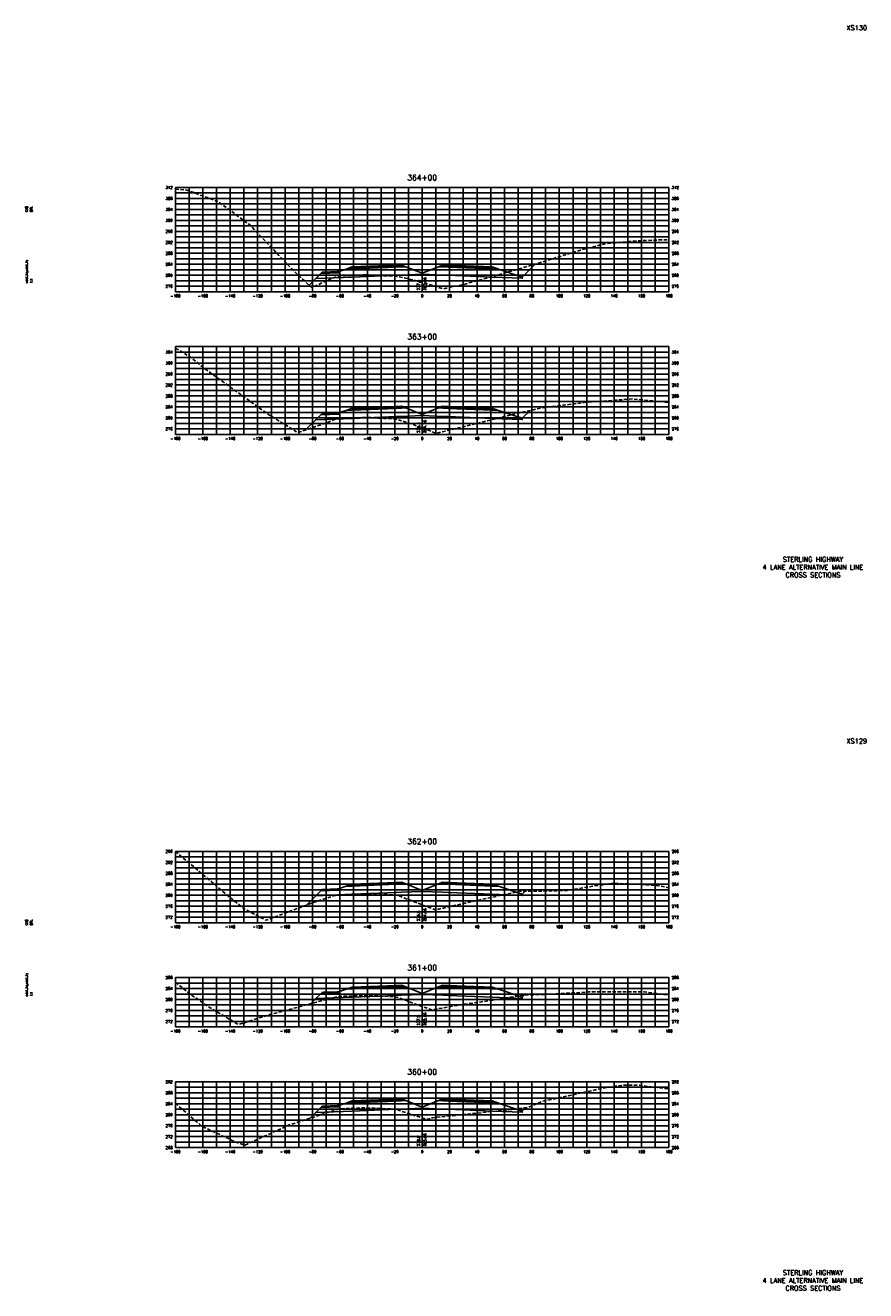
# Model space of a CAD drawing. Extents: x 37 to 9410, y 16 to 8218.
# Tile 56 of 110: x 5877 to 6490, y 16 to 938. Entities that reach past the tile are written whole.
import ezdxf
from ezdxf.enums import TextEntityAlignment as Align

# ---------------------------------------------------------------- set-up
doc = ezdxf.new("R2010")
doc.units = 0
doc.header["$LTSCALE"] = 20
doc.header["$MEASUREMENT"] = 0
doc.linetypes.add('HIDDEN_050%', pattern=[0.1875, 0.125, -0.0625])
for name, color, linetype in [('S-AT-TXT175', 6, 'Continuous'), ('S-AT-TXT80', 1, 'Continuous'), ('XDATUM', 3, 'Continuous'), ('XEG', 1, 'HIDDEN_050%'), ('XFG', 2, 'Continuous'), ('XGRID', 251, 'Continuous'), ('XGRIDT', 2, 'Continuous'), ('XREF-BORDER', 7, 'Continuous')]:
    doc.layers.add(name, color=color, linetype=linetype)
doc.styles.add('L100', font='simplex.shx', dxfattribs={"height": 2})
doc.styles.add('L175', font='ROMANSM.shx', dxfattribs={"height": 3.5})
doc.styles.add('L80', font='ROMANSM.shx', dxfattribs={"height": 1.6})

# ---------------------------------------------------------------- blocks, each defined once
blk = doc.blocks.new('03025_00_att1')
at = {"layer": 'S-AT-TXT175', "style": 'L175'}
for tag, p in [('NUM', (32.402, 20.822)), ('LINE1', (30.64, 1.444)), ('LINE2', (30.64, 1.161)), ('LINE3', (30.64, 0.877))]:
    blk.add_attdef(tag, text='', height=0.175, dxfattribs=at).set_placement(p, align=Align.CENTER)
at = {"layer": 'S-AT-TXT80', "style": 'L80'}
for tag, p in [('DESIGNED', (2.094, 14.201)), ('CHECKED', (2.265, 14.201)), ('DRAFTED', (2.436, 14.201)), ('PCTB', (2.094, 11.605)), ('PSCALE', (2.265, 11.605)), ('PVIEW', (2.436, 11.605))]:
    blk.add_attdef(tag, p, '', height=0.08, rotation=90, dxfattribs=at)

msp = doc.modelspace()

# ---------------------------------------------------------------- linework, layer by layer
at = {"layer": 'XDATUM', "flags": 128}
for points in [[(6083.54, 748.71), (6088.46, 753.63), (6115.05, 754.69), (6147.05, 755.97), (6151.05, 756.13), (6166.05, 756.73), (6181.05, 756.13), (6185.05, 755.97), (6217.05, 754.69), (6239.05, 753.81), (6239.05, 754.7), (6248.4, 764.05)], [(6081.02, 643.19), (6088.46, 650.63), (6115.05, 651.69), (6147.05, 652.97), (6151.05, 653.13), (6166.05, 653.73), (6181.05, 653.13), (6185.05, 652.97), (6217.05, 651.69), (6239.05, 650.81), (6239.05, 651.7), (6244.77, 657.42)], [(6081.65, 296.82), (6088.46, 303.63), (6115.05, 304.69), (6147.05, 305.97), (6151.05, 306.13), (6166.05, 306.73), (6181.05, 306.13), (6185.05, 305.97), (6217.05, 304.69), (6239.05, 303.81), (6239.05, 304.7), (6241.24, 306.89)], [(6084.74, 224.91), (6088.46, 228.63), (6115.05, 229.69), (6147.05, 230.97), (6151.05, 231.13), (6166.05, 231.73), (6181.05, 231.13), (6185.05, 230.97), (6217.05, 229.69), (6239.05, 228.81), (6239.05, 229.7), (6240.64, 231.29)], [(6084.3, 141.47), (6088.46, 145.63), (6115.05, 146.69), (6147.05, 147.97), (6151.05, 148.13), (6166.05, 148.73), (6181.05, 148.13), (6185.05, 147.97), (6217.05, 146.69), (6239.05, 145.81), (6239.05, 146.7), (6241.48, 149.13)]]:
    msp.add_lwpolyline(points, dxfattribs=at)
at = {"layer": 'XEG', "flags": 128}
for points in [[(5986.05, 818.67), (5994.38, 818.11), (6017.23, 809.68), (6040.07, 792.92), (6071.5, 760.06), (6083.32, 748.92), (6085.3, 747.06), (6087.73, 748.12), (6098.54, 752.84), (6103.58, 754.9), (6104.1, 755.11), (6105.7, 755.51), (6119.88, 756.1), (6125.47, 756.3), (6139.86, 755.57), (6145.21, 755.34), (6147.52, 755.06), (6148.36, 754.94), (6159.58, 752.68), (6166.05, 750.77), (6181.67, 746.15), (6195.12, 748.99), (6215.5, 754.53), (6249.59, 764.39), (6281.59, 774.39), (6299.99, 779.12), (6319.43, 780.81), (6333.94, 781.59), (6346.05, 781.92)], [(5986.05, 702.65), (5988.69, 701.46), (5997.14, 696.3), (6006.06, 688.98), (6054.78, 653.9), (6067.78, 645.99), (6075.3, 641.23), (6076.07, 641.49), (6096, 648.33), (6103.18, 651.26), (6103.99, 651.34), (6105.73, 651.56), (6118.47, 652.08), (6125.63, 652.35), (6138.38, 651.65), (6145.25, 651.26), (6146.33, 651.07), (6148.46, 650.73), (6159.66, 647.14), (6166.05, 644.69), (6176.23, 640.78), (6189.83, 644.05), (6215.58, 650.36), (6234.83, 655.21), (6253.05, 659.26), (6268.79, 661.2), (6285.43, 663.36), (6319.14, 665.82), (6346.05, 663.24)], [(5986.05, 335.99), (6026.24, 302.09), (6036.32, 293.99), (6041.9, 291.1), (6052.18, 285.77), (6086.2, 298.53), (6102.48, 303.91), (6103.69, 303.99), (6105.63, 304.31), (6117.5, 304.83), (6125.43, 305.18), (6133.39, 304.78), (6145.12, 304.27), (6146.36, 304.09), (6148.11, 303.89), (6159.1, 299.7), (6166.05, 297.03), (6169.45, 295.72), (6175.65, 293.33), (6181.58, 294.69), (6191.83, 297.04), (6224.51, 304.19), (6237.59, 306.86), (6251.42, 306.97), (6271.55, 307.49), (6290.6, 310.61), (6305.51, 312.8), (6321.26, 312.01), (6339.46, 310.81), (6346.05, 309.4)], [(5986.05, 240.52), (5997.7, 231.32), (6009.63, 223.07), (6032.06, 209.7), (6053.94, 216.71), (6102.15, 229.54), (6103.73, 229.85), (6105.62, 230.26), (6116.35, 230.63), (6125.41, 231.05), (6134.64, 230.54), (6145.22, 230.11), (6146.66, 229.81), (6148.25, 229.55), (6161.09, 224.69), (6166.05, 222.94), (6173.07, 220.47), (6173.72, 220.55), (6195.97, 224.49), (6206.4, 225.87), (6217.42, 227.5), (6240.35, 231.28), (6262.06, 231.95), (6287.26, 233.5), (6328.15, 233.47), (6346.05, 231.11)], [(5986.05, 152.32), (6005.42, 135.46), (6029.42, 124.4), (6035.25, 122.17), (6036.39, 121.73), (6038.83, 122.84), (6050.94, 128.32), (6069.12, 136.54), (6102.68, 147.43), (6104.11, 147.83), (6105.52, 148.22), (6114.95, 148.74), (6125.11, 149.02), (6134.83, 148.58), (6145.09, 148.13), (6146.42, 147.88), (6147.77, 147.57), (6159.35, 143.82), (6166.05, 141.64), (6167.81, 141.07), (6169.26, 140.6), (6173.57, 141.83), (6183.41, 142.81), (6233.52, 148.04), (6243.11, 149.35), (6253.25, 153.59), (6299.61, 163.67), (6311.03, 165.4), (6323.09, 165.58), (6346.05, 162.69)]]:
    msp.add_lwpolyline(points, dxfattribs=at)
at = {"layer": 'XFG', "flags": 128}
for points in [[(6166.05, 757.47), (6154.1, 762.25), (6151.05, 762.13), (6147.05, 761.97), (6115.05, 760.69), (6110.48, 760.51), (6105.05, 758.7), (6105.05, 757.7), (6092.01, 757.18), (6088.46, 753.63), (6115.05, 754.69), (6147.05, 755.97), (6151.05, 756.13), (6166.05, 756.73), (6166.05, 757.47)], [(6105.05, 758.7), (6104.05, 758.66), (6104.05, 758.32), (6094.05, 757.92), (6094.05, 758.26), (6093.05, 758.22), (6092.01, 757.18), (6105.05, 757.7), (6105.05, 758.7)], [(6104.05, 758.66), (6094.05, 758.26), (6094.05, 757.92), (6104.05, 758.32), (6104.05, 758.66)], [(6151.05, 762.47), (6147.05, 762.31), (6115.05, 761.03), (6115.05, 762.03), (6110.48, 760.51), (6115.05, 760.69), (6147.05, 761.97), (6151.05, 762.13), (6154.1, 762.25), (6151.05, 763.47), (6151.05, 762.47)], [(6151.05, 763.47), (6147.05, 763.31), (6115.05, 762.03), (6115.05, 761.69), (6147.05, 762.97), (6151.05, 763.13), (6151.05, 763.47)], [(6151.05, 763.13), (6147.05, 762.97), (6115.05, 761.69), (6115.05, 761.03), (6147.05, 762.31), (6151.05, 762.47), (6151.05, 763.13)], [(6166.05, 757.47), (6178, 762.25), (6181.05, 762.13), (6185.05, 761.97), (6217.05, 760.69), (6221.62, 760.51), (6239.05, 754.7), (6239.05, 753.81), (6217.05, 754.69), (6185.05, 755.97), (6181.05, 756.13), (6166.05, 756.73)], [(6181.05, 763.47), (6178, 762.25), (6181.05, 762.13), (6185.05, 761.97), (6217.05, 760.69), (6221.62, 760.51), (6217.05, 762.03), (6217.05, 761.03), (6185.05, 762.31), (6181.05, 762.47), (6181.05, 763.47)], [(6181.05, 763.47), (6181.05, 763.13), (6185.05, 762.97), (6217.05, 761.69), (6217.05, 762.03), (6185.05, 763.31), (6181.05, 763.47)], [(6181.05, 763.13), (6181.05, 762.47), (6185.05, 762.31), (6217.05, 761.03), (6217.05, 761.69), (6185.05, 762.97), (6181.05, 763.13)], [(6239.05, 754.7), (6239.05, 754.7), (6248.4, 764.05)], [(6088.46, 753.63), (6088.46, 753.63), (6083.54, 748.71)], [(6166.05, 654.47), (6154.1, 659.25), (6151.05, 659.13), (6147.05, 658.97), (6115.05, 657.69), (6110.48, 657.51), (6105.05, 655.7), (6105.05, 654.7), (6092.01, 654.18), (6088.46, 650.63), (6115.05, 651.69), (6147.05, 652.97), (6151.05, 653.13), (6166.05, 653.73), (6166.05, 654.47)], [(6105.05, 655.7), (6104.05, 655.66), (6104.05, 655.32), (6094.05, 654.92), (6094.05, 655.26), (6093.05, 655.22), (6092.01, 654.18), (6105.05, 654.7), (6105.05, 655.7)], [(6104.05, 655.66), (6094.05, 655.26), (6094.05, 654.92), (6104.05, 655.32), (6104.05, 655.66)], [(6151.05, 659.47), (6147.05, 659.31), (6115.05, 658.03), (6115.05, 659.03), (6110.48, 657.51), (6115.05, 657.69), (6147.05, 658.97), (6151.05, 659.13), (6154.1, 659.25), (6151.05, 660.47), (6151.05, 659.47)], [(6151.05, 660.47), (6147.05, 660.31), (6115.05, 659.03), (6115.05, 658.69), (6147.05, 659.97), (6151.05, 660.13), (6151.05, 660.47)], [(6151.05, 660.13), (6147.05, 659.97), (6115.05, 658.69), (6115.05, 658.03), (6147.05, 659.31), (6151.05, 659.47), (6151.05, 660.13)], [(6166.05, 654.47), (6178, 659.25), (6181.05, 659.13), (6185.05, 658.97), (6217.05, 657.69), (6221.62, 657.51), (6239.05, 651.7), (6239.05, 650.81), (6217.05, 651.69), (6185.05, 652.97), (6181.05, 653.13), (6166.05, 653.73)], [(6181.05, 660.47), (6178, 659.25), (6181.05, 659.13), (6185.05, 658.97), (6217.05, 657.69), (6221.62, 657.51), (6217.05, 659.03), (6217.05, 658.03), (6185.05, 659.31), (6181.05, 659.47), (6181.05, 660.47)], [(6181.05, 660.47), (6181.05, 660.13), (6185.05, 659.97), (6217.05, 658.69), (6217.05, 659.03), (6185.05, 660.31), (6181.05, 660.47)], [(6181.05, 660.13), (6181.05, 659.47), (6185.05, 659.31), (6217.05, 658.03), (6217.05, 658.69), (6185.05, 659.97), (6181.05, 660.13)], [(6239.05, 651.7), (6239.05, 651.7), (6244.77, 657.42)], [(6088.46, 650.63), (6088.46, 650.63), (6081.02, 643.19)], [(6166.05, 307.47), (6154.1, 312.25), (6151.05, 312.13), (6147.05, 311.97), (6115.05, 310.69), (6110.48, 310.51), (6105.05, 308.7), (6105.05, 307.7), (6092.01, 307.18), (6088.46, 303.63), (6115.05, 304.69), (6147.05, 305.97), (6151.05, 306.13), (6166.05, 306.73), (6166.05, 307.47)], [(6105.05, 308.7), (6104.05, 308.66), (6104.05, 308.32), (6094.05, 307.92), (6094.05, 308.26), (6093.05, 308.22), (6092.01, 307.18), (6105.05, 307.7), (6105.05, 308.7)], [(6104.05, 308.66), (6094.05, 308.26), (6094.05, 307.92), (6104.05, 308.32), (6104.05, 308.66)], [(6151.05, 312.47), (6147.05, 312.31), (6115.05, 311.03), (6115.05, 312.03), (6110.48, 310.51), (6115.05, 310.69), (6147.05, 311.97), (6151.05, 312.13), (6154.1, 312.25), (6151.05, 313.47), (6151.05, 312.47)], [(6151.05, 313.47), (6147.05, 313.31), (6115.05, 312.03), (6115.05, 311.69), (6147.05, 312.97), (6151.05, 313.13), (6151.05, 313.47)], [(6151.05, 313.13), (6147.05, 312.97), (6115.05, 311.69), (6115.05, 311.03), (6147.05, 312.31), (6151.05, 312.47), (6151.05, 313.13)], [(6166.05, 307.47), (6178, 312.25), (6181.05, 312.13), (6185.05, 311.97), (6217.05, 310.69), (6221.62, 310.51), (6239.05, 304.7), (6239.05, 303.81), (6217.05, 304.69), (6185.05, 305.97), (6181.05, 306.13), (6166.05, 306.73)], [(6181.05, 313.47), (6178, 312.25), (6181.05, 312.13), (6185.05, 311.97), (6217.05, 310.69), (6221.62, 310.51), (6217.05, 312.03), (6217.05, 311.03), (6185.05, 312.31), (6181.05, 312.47), (6181.05, 313.47)], [(6181.05, 313.47), (6181.05, 313.13), (6185.05, 312.97), (6217.05, 311.69), (6217.05, 312.03), (6185.05, 313.31), (6181.05, 313.47)], [(6181.05, 313.13), (6181.05, 312.47), (6185.05, 312.31), (6217.05, 311.03), (6217.05, 311.69), (6185.05, 312.97), (6181.05, 313.13)], [(6239.05, 304.7), (6239.05, 304.7), (6241.24, 306.89)], [(6088.46, 303.63), (6088.46, 303.63), (6081.65, 296.82)], [(6166.05, 232.47), (6154.1, 237.25), (6151.05, 237.13), (6147.05, 236.97), (6115.05, 235.69), (6110.48, 235.51), (6105.05, 233.7), (6105.05, 232.7), (6092.01, 232.18), (6088.46, 228.63), (6115.05, 229.69), (6147.05, 230.97), (6151.05, 231.13), (6166.05, 231.73), (6166.05, 232.47)], [(6105.05, 233.7), (6104.05, 233.66), (6104.05, 233.32), (6094.05, 232.92), (6094.05, 233.26), (6093.05, 233.22), (6092.01, 232.18), (6105.05, 232.7), (6105.05, 233.7)], [(6104.05, 233.66), (6094.05, 233.26), (6094.05, 232.92), (6104.05, 233.32), (6104.05, 233.66)], [(6151.05, 237.47), (6147.05, 237.31), (6115.05, 236.03), (6115.05, 237.03), (6110.48, 235.51), (6115.05, 235.69), (6147.05, 236.97), (6151.05, 237.13), (6154.1, 237.25), (6151.05, 238.47), (6151.05, 237.47)], [(6151.05, 238.47), (6147.05, 238.31), (6115.05, 237.03), (6115.05, 236.69), (6147.05, 237.97), (6151.05, 238.13), (6151.05, 238.47)], [(6151.05, 238.13), (6147.05, 237.97), (6115.05, 236.69), (6115.05, 236.03), (6147.05, 237.31), (6151.05, 237.47), (6151.05, 238.13)], [(6166.05, 232.47), (6178, 237.25), (6181.05, 237.13), (6185.05, 236.97), (6217.05, 235.69), (6221.62, 235.51), (6239.05, 229.7), (6239.05, 228.81), (6217.05, 229.69), (6185.05, 230.97), (6181.05, 231.13), (6166.05, 231.73)], [(6181.05, 238.47), (6178, 237.25), (6181.05, 237.13), (6185.05, 236.97), (6217.05, 235.69), (6221.62, 235.51), (6217.05, 237.03), (6217.05, 236.03), (6185.05, 237.31), (6181.05, 237.47), (6181.05, 238.47)], [(6181.05, 238.47), (6181.05, 238.13), (6185.05, 237.97), (6217.05, 236.69), (6217.05, 237.03), (6185.05, 238.31), (6181.05, 238.47)], [(6181.05, 238.13), (6181.05, 237.47), (6185.05, 237.31), (6217.05, 236.03), (6217.05, 236.69), (6185.05, 237.97), (6181.05, 238.13)], [(6239.05, 229.7), (6239.05, 229.7), (6240.64, 231.29)], [(6088.46, 228.63), (6088.46, 228.63), (6084.74, 224.91)], [(6166.05, 149.47), (6154.1, 154.25), (6151.05, 154.13), (6147.05, 153.97), (6115.05, 152.69), (6110.48, 152.51), (6105.05, 150.7), (6105.05, 149.7), (6092.01, 149.18), (6088.46, 145.63), (6115.05, 146.69), (6147.05, 147.97), (6151.05, 148.13), (6166.05, 148.73), (6166.05, 149.47)], [(6105.05, 150.7), (6104.05, 150.66), (6104.05, 150.32), (6094.05, 149.92), (6094.05, 150.26), (6093.05, 150.22), (6092.01, 149.18), (6105.05, 149.7), (6105.05, 150.7)], [(6104.05, 150.66), (6094.05, 150.26), (6094.05, 149.92), (6104.05, 150.32), (6104.05, 150.66)], [(6151.05, 154.47), (6147.05, 154.31), (6115.05, 153.03), (6115.05, 154.03), (6110.48, 152.51), (6115.05, 152.69), (6147.05, 153.97), (6151.05, 154.13), (6154.1, 154.25), (6151.05, 155.47), (6151.05, 154.47)], [(6151.05, 155.47), (6147.05, 155.31), (6115.05, 154.03), (6115.05, 153.69), (6147.05, 154.97), (6151.05, 155.13), (6151.05, 155.47)], [(6151.05, 155.13), (6147.05, 154.97), (6115.05, 153.69), (6115.05, 153.03), (6147.05, 154.31), (6151.05, 154.47), (6151.05, 155.13)], [(6166.05, 149.47), (6178, 154.25), (6181.05, 154.13), (6185.05, 153.97), (6217.05, 152.69), (6221.62, 152.51), (6239.05, 146.7), (6239.05, 145.81), (6217.05, 146.69), (6185.05, 147.97), (6181.05, 148.13), (6166.05, 148.73)], [(6181.05, 155.47), (6178, 154.25), (6181.05, 154.13), (6185.05, 153.97), (6217.05, 152.69), (6221.62, 152.51), (6217.05, 154.03), (6217.05, 153.03), (6185.05, 154.31), (6181.05, 154.47), (6181.05, 155.47)], [(6181.05, 155.47), (6181.05, 155.13), (6185.05, 154.97), (6217.05, 153.69), (6217.05, 154.03), (6185.05, 155.31), (6181.05, 155.47)], [(6181.05, 155.13), (6181.05, 154.47), (6185.05, 154.31), (6217.05, 153.03), (6217.05, 153.69), (6185.05, 154.97), (6181.05, 155.13)], [(6239.05, 146.7), (6239.05, 146.7), (6241.48, 149.13)], [(6088.46, 145.63), (6088.46, 145.63), (6084.3, 141.47)]]:
    msp.add_lwpolyline(points, dxfattribs=at)
at = {"layer": 'XGRID'}
for p, q in [((5986.05, 744), (5986.05, 820)), ((5986.05, 820), (6346.05, 820)), ((5986.05, 816), (6346.05, 816)), ((5986.05, 812), (6346.05, 812)), ((5996.05, 744), (5996.05, 820)), ((6006.05, 744), (6006.05, 820)), ((6016.05, 744), (6016.05, 820)), ((6026.05, 744), (6026.05, 820)), ((6036.05, 744), (6036.05, 820)), ((6046.05, 744), (6046.05, 820)), ((6056.05, 744), (6056.05, 820)), ((6066.05, 744), (6066.05, 820)), ((6076.05, 744), (6076.05, 820)), ((6086.05, 744), (6086.05, 820)), ((6096.05, 744), (6096.05, 820)), ((6106.05, 744), (6106.05, 820)), ((6116.05, 744), (6116.05, 820)), ((6126.05, 744), (6126.05, 820)), ((6136.05, 744), (6136.05, 820)), ((6146.05, 744), (6146.05, 820)), ((6156.05, 744), (6156.05, 820)), ((6166.05, 744), (6166.05, 820)), ((6176.05, 744), (6176.05, 820)), ((6186.05, 744), (6186.05, 820)), ((6196.05, 744), (6196.05, 820)), ((6206.05, 744), (6206.05, 820)), ((6216.05, 744), (6216.05, 820)), ((6226.05, 744), (6226.05, 820)), ((6236.05, 744), (6236.05, 820)), ((6246.05, 744), (6246.05, 820)), ((6256.05, 744), (6256.05, 820)), ((6266.05, 744), (6266.05, 820)), ((6276.05, 744), (6276.05, 820)), ((6286.05, 744), (6286.05, 820)), ((6296.05, 744), (6296.05, 820)), ((6306.05, 744), (6306.05, 820)), ((6316.05, 744), (6316.05, 820)), ((6326.05, 744), (6326.05, 820)), ((6336.05, 744), (6336.05, 820)), ((6346.05, 744), (6346.05, 820)), ((5986.05, 808), (6346.05, 808)), ((5986.05, 804), (6346.05, 804)), ((5986.05, 800), (6346.05, 800)), ((5986.05, 796), (6346.05, 796)), ((5986.05, 792), (6346.05, 792)), ((5986.05, 788), (6346.05, 788)), ((5986.05, 784), (6346.05, 784)), ((5986.05, 780), (6346.05, 780)), ((5986.05, 776), (6346.05, 776)), ((5986.05, 772), (6346.05, 772)), ((5986.05, 768), (6346.05, 768)), ((5986.05, 764), (6346.05, 764)), ((5986.05, 760), (6346.05, 760)), ((5986.05, 756), (6346.05, 756)), ((5986.05, 752), (6346.05, 752)), ((5986.05, 748), (6346.05, 748)), ((5986.05, 744), (6346.05, 744)), ((5986.05, 640), (5986.05, 704)), ((5986.05, 704), (6346.05, 704)), ((5996.05, 640), (5996.05, 704)), ((6006.05, 640), (6006.05, 704)), ((6016.05, 640), (6016.05, 704)), ((6026.05, 640), (6026.05, 704)), ((6036.05, 640), (6036.05, 704)), ((6046.05, 640), (6046.05, 704)), ((6056.05, 640), (6056.05, 704)), ((6066.05, 640), (6066.05, 704)), ((6076.05, 640), (6076.05, 704)), ((6086.05, 640), (6086.05, 704)), ((6096.05, 640), (6096.05, 704)), ((6106.05, 640), (6106.05, 704)), ((6116.05, 640), (6116.05, 704)), ((6126.05, 640), (6126.05, 704)), ((6136.05, 640), (6136.05, 704)), ((6146.05, 640), (6146.05, 704)), ((6156.05, 640), (6156.05, 704)), ((6166.05, 640), (6166.05, 704)), ((6176.05, 640), (6176.05, 704)), ((6186.05, 640), (6186.05, 704)), ((6196.05, 640), (6196.05, 704)), ((6206.05, 640), (6206.05, 704)), ((6216.05, 640), (6216.05, 704)), ((6226.05, 640), (6226.05, 704)), ((6236.05, 640), (6236.05, 704)), ((6246.05, 640), (6246.05, 704)), ((6256.05, 640), (6256.05, 704)), ((6266.05, 640), (6266.05, 704)), ((6276.05, 640), (6276.05, 704)), ((6286.05, 640), (6286.05, 704)), ((6296.05, 640), (6296.05, 704)), ((6306.05, 640), (6306.05, 704)), ((6316.05, 640), (6316.05, 704)), ((6326.05, 640), (6326.05, 704)), ((6336.05, 640), (6336.05, 704)), ((6346.05, 640), (6346.05, 704)), ((5986.05, 700), (6346.05, 700)), ((5986.05, 696), (6346.05, 696)), ((5986.05, 692), (6346.05, 692)), ((5986.05, 688), (6346.05, 688)), ((5986.05, 684), (6346.05, 684)), ((5986.05, 680), (6346.05, 680)), ((5986.05, 676), (6346.05, 676)), ((5986.05, 672), (6346.05, 672)), ((5986.05, 668), (6346.05, 668)), ((5986.05, 664), (6346.05, 664)), ((5986.05, 660), (6346.05, 660)), ((5986.05, 656), (6346.05, 656)), ((5986.05, 652), (6346.05, 652)), ((5986.05, 648), (6346.05, 648)), ((5986.05, 644), (6346.05, 644)), ((5986.05, 640), (6346.05, 640)), ((5986.05, 284), (5986.05, 336)), ((5986.05, 336), (6346.05, 336)), ((5996.05, 284), (5996.05, 336)), ((6006.05, 284), (6006.05, 336)), ((6016.05, 284), (6016.05, 336)), ((6026.05, 284), (6026.05, 336)), ((6036.05, 284), (6036.05, 336)), ((6046.05, 284), (6046.05, 336)), ((6056.05, 284), (6056.05, 336)), ((6066.05, 284), (6066.05, 336)), ((6076.05, 284), (6076.05, 336)), ((6086.05, 284), (6086.05, 336)), ((6096.05, 284), (6096.05, 336)), ((6106.05, 284), (6106.05, 336)), ((6116.05, 284), (6116.05, 336)), ((6126.05, 284), (6126.05, 336)), ((6136.05, 284), (6136.05, 336)), ((6146.05, 284), (6146.05, 336)), ((6156.05, 284), (6156.05, 336)), ((6166.05, 284), (6166.05, 336)), ((6176.05, 284), (6176.05, 336)), ((6186.05, 284), (6186.05, 336)), ((6196.05, 284), (6196.05, 336)), ((6206.05, 284), (6206.05, 336)), ((6216.05, 284), (6216.05, 336)), ((6226.05, 284), (6226.05, 336)), ((6236.05, 284), (6236.05, 336)), ((6246.05, 284), (6246.05, 336)), ((6256.05, 284), (6256.05, 336)), ((6266.05, 284), (6266.05, 336)), ((6276.05, 284), (6276.05, 336)), ((6286.05, 284), (6286.05, 336)), ((6296.05, 284), (6296.05, 336)), ((6306.05, 284), (6306.05, 336)), ((6316.05, 284), (6316.05, 336)), ((6326.05, 284), (6326.05, 336)), ((6336.05, 284), (6336.05, 336)), ((6346.05, 284), (6346.05, 336)), ((5986.05, 332), (6346.05, 332)), ((5986.05, 328), (6346.05, 328)), ((5986.05, 324), (6346.05, 324)), ((5986.05, 320), (6346.05, 320)), ((5986.05, 316), (6346.05, 316)), ((5986.05, 312), (6346.05, 312)), ((5986.05, 308), (6346.05, 308)), ((5986.05, 304), (6346.05, 304)), ((5986.05, 300), (6346.05, 300)), ((5986.05, 296), (6346.05, 296)), ((5986.05, 292), (6346.05, 292)), ((5986.05, 288), (6346.05, 288)), ((5986.05, 284), (6346.05, 284)), ((5986.05, 208), (5986.05, 244)), ((5986.05, 244), (6346.05, 244)), ((5986.05, 240), (6346.05, 240)), ((5996.05, 208), (5996.05, 244)), ((6006.05, 208), (6006.05, 244)), ((6016.05, 208), (6016.05, 244)), ((6026.05, 208), (6026.05, 244)), ((6036.05, 208), (6036.05, 244)), ((6046.05, 208), (6046.05, 244)), ((6056.05, 208), (6056.05, 244)), ((6066.05, 208), (6066.05, 244)), ((6076.05, 208), (6076.05, 244)), ((6086.05, 208), (6086.05, 244)), ((6096.05, 208), (6096.05, 244)), ((6106.05, 208), (6106.05, 244)), ((6116.05, 208), (6116.05, 244)), ((6126.05, 208), (6126.05, 244)), ((6136.05, 208), (6136.05, 244)), ((6146.05, 208), (6146.05, 244)), ((6156.05, 208), (6156.05, 244)), ((6166.05, 208), (6166.05, 244)), ((6176.05, 208), (6176.05, 244)), ((6186.05, 208), (6186.05, 244)), ((6196.05, 208), (6196.05, 244)), ((6206.05, 208), (6206.05, 244)), ((6216.05, 208), (6216.05, 244)), ((6226.05, 208), (6226.05, 244)), ((6236.05, 208), (6236.05, 244)), ((6246.05, 208), (6246.05, 244)), ((6256.05, 208), (6256.05, 244)), ((6266.05, 208), (6266.05, 244)), ((6276.05, 208), (6276.05, 244)), ((6286.05, 208), (6286.05, 244)), ((6296.05, 208), (6296.05, 244)), ((6306.05, 208), (6306.05, 244)), ((6316.05, 208), (6316.05, 244)), ((6326.05, 208), (6326.05, 244)), ((6336.05, 208), (6336.05, 244)), ((6346.05, 208), (6346.05, 244)), ((5986.05, 236), (6346.05, 236)), ((5986.05, 232), (6346.05, 232)), ((5986.05, 228), (6346.05, 228)), ((5986.05, 224), (6346.05, 224)), ((5986.05, 220), (6346.05, 220)), ((5986.05, 216), (6346.05, 216)), ((5986.05, 212), (6346.05, 212)), ((5986.05, 208), (6346.05, 208)), ((5986.05, 120), (5986.05, 168)), ((5986.05, 168), (6346.05, 168)), ((5996.05, 120), (5996.05, 168)), ((6006.05, 120), (6006.05, 168)), ((6016.05, 120), (6016.05, 168)), ((6026.05, 120), (6026.05, 168)), ((6036.05, 120), (6036.05, 168)), ((6046.05, 120), (6046.05, 168)), ((6056.05, 120), (6056.05, 168)), ((6066.05, 120), (6066.05, 168)), ((6076.05, 120), (6076.05, 168)), ((6086.05, 120), (6086.05, 168)), ((6096.05, 120), (6096.05, 168)), ((6106.05, 120), (6106.05, 168)), ((6116.05, 120), (6116.05, 168)), ((6126.05, 120), (6126.05, 168)), ((6136.05, 120), (6136.05, 168)), ((6146.05, 120), (6146.05, 168)), ((6156.05, 120), (6156.05, 168)), ((6166.05, 120), (6166.05, 168)), ((6176.05, 120), (6176.05, 168)), ((6186.05, 120), (6186.05, 168)), ((6196.05, 120), (6196.05, 168)), ((6206.05, 120), (6206.05, 168)), ((6216.05, 120), (6216.05, 168)), ((6226.05, 120), (6226.05, 168)), ((6236.05, 120), (6236.05, 168)), ((6246.05, 120), (6246.05, 168)), ((6256.05, 120), (6256.05, 168)), ((6266.05, 120), (6266.05, 168)), ((6276.05, 120), (6276.05, 168)), ((6286.05, 120), (6286.05, 168)), ((6296.05, 120), (6296.05, 168)), ((6306.05, 120), (6306.05, 168)), ((6316.05, 120), (6316.05, 168)), ((6326.05, 120), (6326.05, 168)), ((6336.05, 120), (6336.05, 168)), ((6346.05, 120), (6346.05, 168)), ((5986.05, 164), (6346.05, 164)), ((5986.05, 160), (6346.05, 160)), ((5986.05, 156), (6346.05, 156)), ((5986.05, 152), (6346.05, 152)), ((5986.05, 148), (6346.05, 148)), ((5986.05, 144), (6346.05, 144)), ((5986.05, 140), (6346.05, 140)), ((5986.05, 136), (6346.05, 136)), ((5986.05, 132), (6346.05, 132)), ((5986.05, 128), (6346.05, 128)), ((5986.05, 124), (6346.05, 124)), ((5986.05, 120), (6346.05, 120))]:
    msp.add_line(p, q, dxfattribs=at)

# ---------------------------------------------------------------- block references
at = {"layer": 'XREF-BORDER'}
ref = msp.add_blockref('03025_00_att1', (5836.45, 518.23), dxfattribs=dict(at, xscale=20, yscale=20, zscale=20))
ref.add_attrib('LINE1', 'STERLING HIGHWAY', dxfattribs={"layer": 'S-AT-TXT175', "height": 3.5, "style": 'L175'}).set_placement((6451.07, 547.1), align=Align.CENTER)
ref.add_attrib('LINE2', '4 LANE ALTERNATIVE MAIN LINE', dxfattribs={"layer": 'S-AT-TXT175', "height": 3.5, "style": 'L175'}).set_placement((6451.07, 541.44), align=Align.CENTER)
ref.add_attrib('LINE3', 'CROSS SECTIONS', dxfattribs={"layer": 'S-AT-TXT175', "height": 3.5, "style": 'L175'}).set_placement((6451.07, 535.77), align=Align.CENTER)
ref.add_attrib('NUM', 'XS130', dxfattribs={"layer": 'S-AT-TXT175', "height": 3.5, "style": 'L175'}).set_placement((6483, 934.66), align=Align.CENTER)
ref.add_attrib('DESIGNED', 'CAB', (5878.34, 802.25), dxfattribs={"layer": 'S-AT-TXT80', "height": 1.6, "rotation": 90, "style": 'L80'})
ref.add_attrib('CHECKED', 'DRL', (5881.75, 802.25), dxfattribs={"layer": 'S-AT-TXT80', "height": 1.6, "rotation": 90, "style": 'L80'})
ref.add_attrib('PCTB', 'adot_hs,adot_fs', (5878.34, 750.32), dxfattribs={"layer": 'S-AT-TXT80', "height": 1.6, "rotation": 90, "style": 'L80'})
ref.add_attrib('PSCALE', '1:1', (5881.75, 750.32), dxfattribs={"layer": 'S-AT-TXT80', "height": 1.6, "rotation": 90, "style": 'L80'})
ref = msp.add_blockref('03025_00_att1', (5836.45, -1.77), dxfattribs=dict(at, xscale=20, yscale=20, zscale=20))
ref.add_attrib('LINE1', 'STERLING HIGHWAY', dxfattribs={"layer": 'S-AT-TXT175', "height": 3.5, "style": 'L175'}).set_placement((6451.07, 27.1), align=Align.CENTER)
ref.add_attrib('LINE2', '4 LANE ALTERNATIVE MAIN LINE', dxfattribs={"layer": 'S-AT-TXT175', "height": 3.5, "style": 'L175'}).set_placement((6451.07, 21.44), align=Align.CENTER)
ref.add_attrib('LINE3', 'CROSS SECTIONS', dxfattribs={"layer": 'S-AT-TXT175', "height": 3.5, "style": 'L175'}).set_placement((6451.07, 15.77), align=Align.CENTER)
ref.add_attrib('NUM', 'XS129', dxfattribs={"layer": 'S-AT-TXT175', "height": 3.5, "style": 'L175'}).set_placement((6483, 414.66), align=Align.CENTER)
ref.add_attrib('DESIGNED', 'CAB', (5878.34, 282.25), dxfattribs={"layer": 'S-AT-TXT80', "height": 1.6, "rotation": 90, "style": 'L80'})
ref.add_attrib('CHECKED', 'DRL', (5881.75, 282.25), dxfattribs={"layer": 'S-AT-TXT80', "height": 1.6, "rotation": 90, "style": 'L80'})
ref.add_attrib('PCTB', 'adot_hs,adot_fs', (5878.34, 230.32), dxfattribs={"layer": 'S-AT-TXT80', "height": 1.6, "rotation": 90, "style": 'L80'})
ref.add_attrib('PSCALE', '1:1', (5881.75, 230.32), dxfattribs={"layer": 'S-AT-TXT80', "height": 1.6, "rotation": 90, "style": 'L80'})

# ---------------------------------------------------------------- texts
at = {"layer": 'XGRIDT', "style": 'L100'}
for s, p in [('364+00', (6166.05, 824)), ('363+00', (6166.05, 708)), ('362+00', (6166.05, 340)), ('361+00', (6166.05, 248)), ('360+00', (6166.05, 172))]:
    msp.add_text(s, height=4, dxfattribs=at).set_placement(p, align=Align.BOTTOM_CENTER)
for s, p in [('312', (5984.05, 820)), ('308', (5984.05, 812)), ('304', (5984.05, 804)), ('300', (5984.05, 796)), ('296', (5984.05, 788)), ('292', (5984.05, 780)), ('288', (5984.05, 772)), ('284', (5984.05, 764)), ('280', (5984.05, 756)), ('276', (5984.05, 748)), ('304', (5984.05, 700)), ('300', (5984.05, 692)), ('296', (5984.05, 684)), ('292', (5984.05, 676)), ('288', (5984.05, 668)), ('284', (5984.05, 660)), ('280', (5984.05, 652)), ('276', (5984.05, 644)), ('296', (5984.05, 336)), ('292', (5984.05, 328)), ('288', (5984.05, 320)), ('284', (5984.05, 312)), ('280', (5984.05, 304)), ('276', (5984.05, 296)), ('272', (5984.05, 288)), ('288', (5984.05, 244)), ('284', (5984.05, 236)), ('280', (5984.05, 228)), ('276', (5984.05, 220)), ('272', (5984.05, 212)), ('292', (5984.05, 168)), ('288', (5984.05, 160)), ('284', (5984.05, 152)), ('280', (5984.05, 144)), ('276', (5984.05, 136)), ('272', (5984.05, 128)), ('268', (5984.05, 120))]:
    msp.add_text(s, height=2, dxfattribs=at).set_placement(p, align=Align.MIDDLE_RIGHT)
for s, p in [('312', (6348.05, 820)), ('308', (6348.05, 812)), ('304', (6348.05, 804)), ('300', (6348.05, 796)), ('296', (6348.05, 788)), ('292', (6348.05, 780)), ('288', (6348.05, 772)), ('284', (6348.05, 764)), ('280', (6348.05, 756)), ('276', (6348.05, 748)), ('304', (6348.05, 700)), ('300', (6348.05, 692)), ('296', (6348.05, 684)), ('292', (6348.05, 676)), ('288', (6348.05, 668)), ('284', (6348.05, 660)), ('280', (6348.05, 652)), ('276', (6348.05, 644)), ('296', (6348.05, 336)), ('292', (6348.05, 328)), ('288', (6348.05, 320)), ('284', (6348.05, 312)), ('280', (6348.05, 304)), ('276', (6348.05, 296)), ('272', (6348.05, 288)), ('288', (6348.05, 244)), ('284', (6348.05, 236)), ('280', (6348.05, 228)), ('276', (6348.05, 220)), ('272', (6348.05, 212)), ('292', (6348.05, 168)), ('288', (6348.05, 160)), ('284', (6348.05, 152)), ('280', (6348.05, 144)), ('276', (6348.05, 136)), ('272', (6348.05, 128)), ('268', (6348.05, 120))]:
    msp.add_text(s, height=2, dxfattribs=at).set_placement(p, align=Align.MIDDLE_LEFT)
for s, p in [('277.4', (6165.05, 745)), ('276.3', (6165.05, 641)), ('276.5', (6165.05, 285)), ('277.5', (6165.05, 209)), ('278.8', (6165.05, 121))]:
    msp.add_text(s, height=2, rotation=90, dxfattribs=at).set_placement(p, align=Align.BOTTOM_LEFT)
for s, p in [('283.66', (6167.05, 745)), ('284.16', (6167.05, 641)), ('284.66', (6167.05, 285)), ('285.16', (6167.05, 209)), ('285.66', (6167.05, 121))]:
    msp.add_text(s, height=2, rotation=90, dxfattribs=at).set_placement(p, align=Align.TOP_LEFT)
for s, p in [('-180', (5986.05, 742)), ('-160', (6006.05, 742)), ('-140', (6026.05, 742)), ('-120', (6046.05, 742)), ('-100', (6066.05, 742)), ('-80', (6086.05, 742)), ('-60', (6106.05, 742)), ('-40', (6126.05, 742)), ('-20', (6146.05, 742)), ('0', (6166.05, 742)), ('20', (6186.05, 742)), ('40', (6206.05, 742)), ('60', (6226.05, 742)), ('80', (6246.05, 742)), ('100', (6266.05, 742)), ('120', (6286.05, 742)), ('140', (6306.05, 742)), ('160', (6326.05, 742)), ('180', (6346.05, 742)), ('-180', (5986.05, 638)), ('-160', (6006.05, 638)), ('-140', (6026.05, 638)), ('-120', (6046.05, 638)), ('-100', (6066.05, 638)), ('-80', (6086.05, 638)), ('-60', (6106.05, 638)), ('-40', (6126.05, 638)), ('-20', (6146.05, 638)), ('0', (6166.05, 638)), ('20', (6186.05, 638)), ('40', (6206.05, 638)), ('60', (6226.05, 638)), ('80', (6246.05, 638)), ('100', (6266.05, 638)), ('120', (6286.05, 638)), ('140', (6306.05, 638)), ('160', (6326.05, 638)), ('180', (6346.05, 638)), ('-180', (5986.05, 282)), ('-160', (6006.05, 282)), ('-140', (6026.05, 282)), ('-120', (6046.05, 282)), ('-100', (6066.05, 282)), ('-80', (6086.05, 282)), ('-60', (6106.05, 282)), ('-40', (6126.05, 282)), ('-20', (6146.05, 282)), ('0', (6166.05, 282)), ('20', (6186.05, 282)), ('40', (6206.05, 282)), ('60', (6226.05, 282)), ('80', (6246.05, 282)), ('100', (6266.05, 282)), ('120', (6286.05, 282)), ('140', (6306.05, 282)), ('160', (6326.05, 282)), ('180', (6346.05, 282)), ('-180', (5986.05, 206)), ('-160', (6006.05, 206)), ('-140', (6026.05, 206)), ('-120', (6046.05, 206)), ('-100', (6066.05, 206)), ('-80', (6086.05, 206)), ('-60', (6106.05, 206)), ('-40', (6126.05, 206)), ('-20', (6146.05, 206)), ('0', (6166.05, 206)), ('20', (6186.05, 206)), ('40', (6206.05, 206)), ('60', (6226.05, 206)), ('80', (6246.05, 206)), ('100', (6266.05, 206)), ('120', (6286.05, 206)), ('140', (6306.05, 206)), ('160', (6326.05, 206)), ('180', (6346.05, 206)), ('-180', (5986.05, 118)), ('-160', (6006.05, 118)), ('-140', (6026.05, 118)), ('-120', (6046.05, 118)), ('-100', (6066.05, 118)), ('-80', (6086.05, 118)), ('-60', (6106.05, 118)), ('-40', (6126.05, 118)), ('-20', (6146.05, 118)), ('0', (6166.05, 118)), ('20', (6186.05, 118)), ('40', (6206.05, 118)), ('60', (6226.05, 118)), ('80', (6246.05, 118)), ('100', (6266.05, 118)), ('120', (6286.05, 118)), ('140', (6306.05, 118)), ('160', (6326.05, 118)), ('180', (6346.05, 118))]:
    msp.add_text(s, height=2, dxfattribs=at).set_placement(p, align=Align.TOP_CENTER)

doc.saveas('drawing.dxf')
